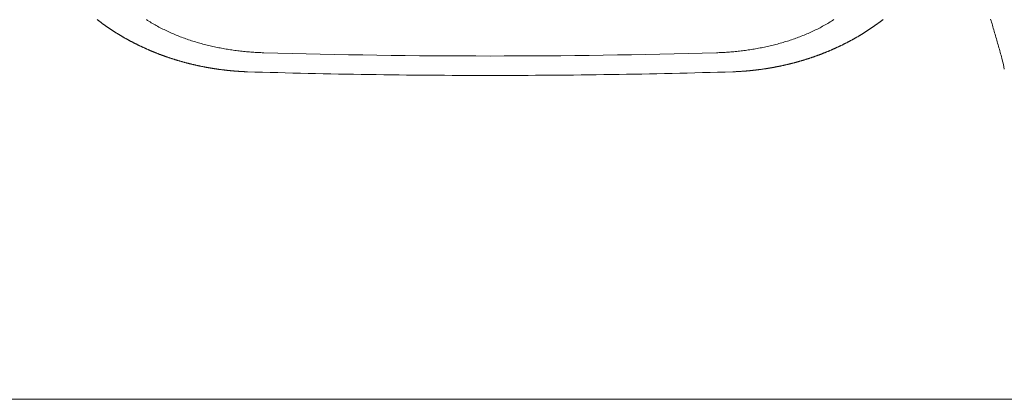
# Model space of a CAD drawing. Header units: millimetres. Extents: x -2274 to 12297, y -16157 to 26321.
# Tile 46 of 256: x -95 to -66, y -7080 to -7069. Entities that reach past the tile are written whole.
import ezdxf

# ---------------------------------------------------------------- set-up
doc = ezdxf.new("R2010")
doc.units = ezdxf.units.MM
doc.layers.add('-ŚCIANY NOŚNE', color=4, linetype='Continuous', lineweight=53)

msp = doc.modelspace()

# ---------------------------------------------------------------- linework, layer by layer
at = {"layer": '-ŚCIANY NOŚNE', "color": 253, "lineweight": 13}
msp.add_line((-121, -7080), (-41, -7080), dxfattribs=at)
at = {"color": 253, "linetype": 'ByBlock', "lineweight": 13}
for points in [[(-87.761, -7069.653, 0.00723), (-81, -7069.751)], [(-81, -7069.751, 0.00723), (-74.239, -7069.653)], [(-65.642, -7070.142, 0.024582), (-65.704, -7069.863)], [(-88.25, -7070.222, 0.007517), (-81, -7070.331)], [(-81, -7070.331, 0.007517), (-73.75, -7070.222)]]:
    msp.add_lwpolyline(points, format="xyb", dxfattribs=at)
msp.add_lwpolyline([(-64, -7080), (-98, -7080)], dxfattribs=at)
at = {"color": 253, "lineweight": 13}
for points in [[(-88.249, -7070.222, 0), (-88.262, -7070.222, 0), (-88.274, -7070.221, 0), (-88.286, -7070.221, 0), (-88.298, -7070.22, 0), (-88.31, -7070.22, 0), (-88.322, -7070.219, 0), (-88.334, -7070.219, 0), (-88.346, -7070.218, 0), (-88.358, -7070.218, 0), (-88.37, -7070.217, 0), (-88.382, -7070.216, 0), (-88.394, -7070.216, 0), (-88.406, -7070.215, 0), (-88.418, -7070.214, 0), (-88.43, -7070.214, 0), (-88.442, -7070.213, 0), (-88.454, -7070.212, 0), (-88.466, -7070.212, 0), (-88.478, -7070.211, 0), (-88.49, -7070.21, 0), (-88.502, -7070.209, 0), (-88.514, -7070.208, 0), (-88.526, -7070.208, 0), (-88.538, -7070.207, 0), (-88.55, -7070.206, 0), (-88.562, -7070.205, 0), (-88.574, -7070.204, 0), (-88.586, -7070.203, 0), (-88.598, -7070.202, 0), (-88.61, -7070.201, 0), (-88.622, -7070.2, 0), (-88.634, -7070.2, 0), (-88.646, -7070.199, 0), (-88.658, -7070.198, 0), (-88.67, -7070.197, 0), (-88.682, -7070.195, 0), (-88.694, -7070.194, 0), (-88.706, -7070.193, 0), (-88.718, -7070.192, 0), (-88.73, -7070.191, 0), (-88.742, -7070.19, 0), (-88.754, -7070.189, 0), (-88.766, -7070.188, 0), (-88.778, -7070.187, 0), (-88.79, -7070.185, 0), (-88.802, -7070.184, 0), (-88.814, -7070.183, 0), (-88.826, -7070.182, 0), (-88.838, -7070.18, 0), (-88.85, -7070.179, 0), (-88.862, -7070.178, 0), (-88.874, -7070.177, 0), (-88.886, -7070.175, 0), (-88.898, -7070.174, 0), (-88.91, -7070.173, 0), (-88.922, -7070.171, 0), (-88.933, -7070.17, 0), (-88.945, -7070.168, 0), (-88.957, -7070.167, 0), (-88.969, -7070.166, 0), (-88.981, -7070.164, 0), (-88.993, -7070.163, 0), (-89.005, -7070.161, 0), (-89.017, -7070.16, 0), (-89.029, -7070.158, 0), (-89.041, -7070.157, 0), (-89.053, -7070.155, 0), (-89.065, -7070.153, 0), (-89.077, -7070.152, 0), (-89.089, -7070.15, 0), (-89.101, -7070.149, 0), (-89.113, -7070.147, 0), (-89.125, -7070.145, 0), (-89.136, -7070.144, 0), (-89.148, -7070.142, 0), (-89.16, -7070.14, 0), (-89.172, -7070.138, 0), (-89.184, -7070.137, 0), (-89.196, -7070.135, 0), (-89.208, -7070.133, 0), (-89.22, -7070.131, 0), (-89.232, -7070.129, 0), (-89.244, -7070.128, 0), (-89.255, -7070.126, 0), (-89.267, -7070.124, 0), (-89.279, -7070.122, 0), (-89.291, -7070.12, 0), (-89.303, -7070.118, 0), (-89.315, -7070.116, 0), (-89.327, -7070.114, 0), (-89.339, -7070.112, 0), (-89.351, -7070.11, 0), (-89.362, -7070.108, 0), (-89.374, -7070.106, 0), (-89.386, -7070.104, 0), (-89.398, -7070.102, 0), (-89.41, -7070.1, 0), (-89.422, -7070.098, 0), (-89.434, -7070.096, 0), (-89.445, -7070.094, 0), (-89.457, -7070.092, 0), (-89.469, -7070.09, 0), (-89.481, -7070.087, 0), (-89.493, -7070.085, 0), (-89.505, -7070.083, 0), (-89.516, -7070.081, 0), (-89.528, -7070.078, 0), (-89.54, -7070.076, 0), (-89.552, -7070.074, 0), (-89.564, -7070.072, 0), (-89.576, -7070.069, 0), (-89.587, -7070.067, 0), (-89.599, -7070.065, 0), (-89.611, -7070.062, 0), (-89.623, -7070.06, 0), (-89.635, -7070.057, 0), (-89.646, -7070.055, 0), (-89.658, -7070.053, 0), (-89.67, -7070.05, 0), (-89.682, -7070.048, 0), (-89.693, -7070.045, 0), (-89.705, -7070.043, 0), (-89.717, -7070.04, 0), (-89.729, -7070.038, 0), (-89.741, -7070.035, 0), (-89.752, -7070.033, 0), (-89.764, -7070.03, 0), (-89.776, -7070.027, 0), (-89.788, -7070.025, 0), (-89.799, -7070.022, 0), (-89.811, -7070.019, 0), (-89.823, -7070.017, 0), (-89.835, -7070.014, 0), (-89.846, -7070.011, 0), (-89.858, -7070.009, 0), (-89.87, -7070.006, 0), (-89.881, -7070.003, 0), (-89.893, -7070, 0), (-89.905, -7069.998, 0), (-89.917, -7069.995, 0), (-89.928, -7069.992, 0), (-89.94, -7069.989, 0), (-89.952, -7069.986, 0), (-89.963, -7069.983, 0), (-89.975, -7069.98, 0), (-89.987, -7069.977, 0), (-89.998, -7069.975, 0), (-90.01, -7069.972, 0), (-90.022, -7069.969, 0), (-90.033, -7069.966, 0), (-90.045, -7069.963, 0), (-90.057, -7069.96, 0), (-90.068, -7069.957, 0), (-90.08, -7069.953, 0), (-90.092, -7069.95, 0), (-90.103, -7069.947, 0), (-90.115, -7069.944, 0), (-90.126, -7069.941, 0), (-90.138, -7069.938, 0), (-90.15, -7069.935, 0), (-90.161, -7069.932, 0), (-90.173, -7069.928, 0), (-90.185, -7069.925, 0), (-90.196, -7069.922, 0), (-90.208, -7069.919, 0), (-90.219, -7069.915, 0), (-90.231, -7069.912, 0), (-90.242, -7069.909, 0), (-90.254, -7069.906, 0), (-90.266, -7069.902, 0), (-90.277, -7069.899, 0), (-90.289, -7069.895, 0), (-90.3, -7069.892, 0), (-90.312, -7069.889, 0), (-90.323, -7069.885, 0), (-90.335, -7069.882, 0), (-90.346, -7069.878, 0), (-90.358, -7069.875, 0), (-90.369, -7069.871, 0), (-90.381, -7069.868, 0), (-90.392, -7069.864, 0), (-90.404, -7069.861, 0), (-90.415, -7069.857, 0), (-90.427, -7069.854, 0), (-90.438, -7069.85, 0), (-90.45, -7069.846, 0), (-90.461, -7069.843, 0), (-90.473, -7069.839, 0), (-90.484, -7069.836, 0), (-90.496, -7069.832, 0), (-90.507, -7069.828, 0), (-90.519, -7069.824, 0), (-90.53, -7069.821, 0), (-90.542, -7069.817, 0), (-90.553, -7069.813, 0), (-90.564, -7069.809, 0), (-90.576, -7069.806, 0), (-90.587, -7069.802, 0), (-90.599, -7069.798, 0), (-90.61, -7069.794, 0), (-90.621, -7069.79, 0), (-90.633, -7069.786, 0), (-90.644, -7069.782, 0), (-90.656, -7069.778, 0), (-90.667, -7069.775, 0), (-90.678, -7069.771, 0), (-90.69, -7069.767, 0), (-90.701, -7069.763, 0), (-90.712, -7069.759, 0), (-90.724, -7069.755, 0), (-90.735, -7069.75, 0), (-90.746, -7069.746, 0), (-90.758, -7069.742, 0), (-90.769, -7069.738, 0), (-90.78, -7069.734, 0), (-90.792, -7069.73, 0), (-90.803, -7069.726, 0), (-90.814, -7069.722, 0), (-90.826, -7069.717, 0), (-90.837, -7069.713, 0), (-90.848, -7069.709, 0), (-90.859, -7069.705, 0), (-90.871, -7069.701, 0), (-90.882, -7069.696, 0), (-90.893, -7069.692, 0), (-90.904, -7069.688, 0), (-90.916, -7069.683, 0), (-90.927, -7069.679, 0), (-90.938, -7069.675, 0), (-90.949, -7069.67, 0), (-90.96, -7069.666, 0), (-90.972, -7069.661, 0), (-90.983, -7069.657, 0), (-90.994, -7069.652, 0), (-91.005, -7069.648, 0), (-91.016, -7069.644, 0), (-91.027, -7069.639, 0), (-91.039, -7069.635, 0), (-91.05, -7069.63, 0), (-91.061, -7069.625, 0), (-91.072, -7069.621, 0), (-91.083, -7069.616, 0), (-91.094, -7069.612, 0), (-91.105, -7069.607, 0), (-91.117, -7069.602, 0), (-91.128, -7069.598, 0), (-91.139, -7069.593, 0), (-91.15, -7069.588, 0), (-91.161, -7069.584, 0), (-91.172, -7069.579, 0), (-91.183, -7069.574, 0), (-91.194, -7069.569, 0), (-91.205, -7069.565, 0), (-91.216, -7069.56, 0), (-91.227, -7069.555, 0), (-91.238, -7069.55, 0), (-91.249, -7069.545, 0), (-91.26, -7069.54, 0), (-91.271, -7069.535, 0), (-91.282, -7069.531, 0), (-91.293, -7069.526, 0), (-91.304, -7069.521, 0), (-91.315, -7069.516, 0), (-91.326, -7069.511, 0), (-91.337, -7069.506, 0), (-91.348, -7069.501, 0), (-91.359, -7069.496, 0), (-91.37, -7069.491, 0), (-91.381, -7069.486, 0), (-91.392, -7069.481, 0), (-91.403, -7069.475, 0), (-91.413, -7069.47, 0), (-91.424, -7069.465, 0), (-91.435, -7069.46, 0), (-91.446, -7069.455, 0), (-91.457, -7069.45, 0), (-91.468, -7069.444, 0), (-91.479, -7069.439, 0), (-91.49, -7069.434, 0), (-91.5, -7069.429, 0), (-91.511, -7069.423, 0), (-91.522, -7069.418, 0), (-91.533, -7069.413, 0), (-91.544, -7069.407, 0), (-91.554, -7069.402, 0), (-91.565, -7069.397, 0), (-91.576, -7069.391, 0), (-91.587, -7069.386, 0), (-91.597, -7069.381, 0), (-91.608, -7069.375, 0), (-91.619, -7069.37, 0), (-91.63, -7069.364, 0), (-91.64, -7069.359, 0), (-91.651, -7069.353, 0), (-91.662, -7069.348, 0), (-91.672, -7069.342, 0), (-91.683, -7069.337, 0), (-91.694, -7069.331, 0), (-91.704, -7069.325, 0), (-91.715, -7069.32, 0), (-91.726, -7069.314, 0), (-91.736, -7069.309, 0), (-91.747, -7069.303, 0), (-91.758, -7069.297, 0), (-91.768, -7069.291, 0), (-91.779, -7069.286, 0), (-91.789, -7069.28, 0), (-91.8, -7069.274, 0), (-91.811, -7069.268, 0), (-91.821, -7069.263, 0), (-91.832, -7069.257, 0), (-91.842, -7069.251, 0), (-91.853, -7069.245, 0), (-91.863, -7069.239, 0), (-91.874, -7069.234, 0), (-91.884, -7069.228, 0), (-91.895, -7069.222, 0), (-91.905, -7069.216, 0), (-91.916, -7069.21, 0), (-91.926, -7069.204, 0), (-91.937, -7069.198, 0), (-91.947, -7069.192, 0), (-91.957, -7069.186, 0), (-91.968, -7069.18, 0), (-91.978, -7069.174, 0), (-91.989, -7069.168, 0), (-91.999, -7069.162, 0), (-92.009, -7069.156, 0), (-92.02, -7069.149, 0), (-92.03, -7069.143, 0), (-92.04, -7069.137, 0), (-92.051, -7069.131, 0), (-92.061, -7069.125, 0), (-92.071, -7069.119, 0), (-92.082, -7069.112, 0), (-92.092, -7069.106, 0), (-92.102, -7069.1, 0), (-92.113, -7069.094, 0), (-92.123, -7069.087, 0), (-92.133, -7069.081, 0), (-92.143, -7069.075, 0), (-92.154, -7069.068, 0), (-92.164, -7069.062, 0), (-92.174, -7069.056, 0), (-92.184, -7069.049, 0), (-92.194, -7069.043, 0), (-92.204, -7069.036, 0), (-92.215, -7069.03, 0), (-92.225, -7069.023, 0), (-92.235, -7069.017, 0), (-92.245, -7069.01, 0), (-92.255, -7069.004, 0), (-92.265, -7068.997, 0), (-92.275, -7068.991, 0), (-92.285, -7068.984, 0), (-92.295, -7068.978, 0), (-92.306, -7068.971, 0), (-92.316, -7068.964, 0), (-92.326, -7068.958, 0), (-92.336, -7068.951, 0), (-92.346, -7068.944, 0), (-92.356, -7068.938, 0), (-92.366, -7068.931, 0), (-92.376, -7068.924, 0), (-92.386, -7068.917, 0), (-92.396, -7068.911, 0), (-92.405, -7068.904, 0), (-92.415, -7068.897, 0), (-92.425, -7068.89, 0), (-92.435, -7068.883, 0), (-92.445, -7068.877, 0), (-92.455, -7068.87, 0), (-92.465, -7068.863, 0), (-92.475, -7068.856, 0), (-92.485, -7068.849, 0), (-92.494, -7068.842, 0), (-92.504, -7068.835, 0), (-92.514, -7068.828, 0), (-92.524, -7068.821, 0), (-92.534, -7068.814, 0), (-92.543, -7068.807, 0), (-92.553, -7068.8, 0), (-92.563, -7068.793, 0), (-92.573, -7068.786, 0), (-92.582, -7068.779, 0), (-92.592, -7068.772, 0), (-92.602, -7068.764, 0), (-92.611, -7068.757, 0), (-92.621, -7068.75, 0), (-92.631, -7068.743, 0), (-92.64, -7068.736, 0), (-92.65, -7068.729, 0), (-92.66, -7068.721, 0), (-92.669, -7068.714, 0), (-92.679, -7068.707, 0), (-92.688, -7068.699, 0), (-92.698, -7068.692, 0), (-92.707, -7068.685, 0), (-92.717, -7068.677, 0), (-92.727, -7068.67, 0), (-92.736, -7068.663, 0)], [(-91.266, -7068.665, 0), (-91.23, -7068.688, 0), (-91.193, -7068.711, 0), (-91.156, -7068.734, 0), (-91.119, -7068.757, 0), (-91.082, -7068.779, 0), (-91.045, -7068.801, 0), (-91.007, -7068.822, 0), (-90.969, -7068.843, 0), (-90.931, -7068.864, 0), (-90.893, -7068.885, 0), (-90.854, -7068.905, 0), (-90.815, -7068.925, 0), (-90.776, -7068.945, 0), (-90.737, -7068.964, 0), (-90.698, -7068.984, 0), (-90.658, -7069.002, 0), (-90.619, -7069.021, 0), (-90.579, -7069.039, 0), (-90.539, -7069.057, 0), (-90.499, -7069.075, 0), (-90.458, -7069.092, 0), (-90.418, -7069.109, 0), (-90.377, -7069.126, 0), (-90.336, -7069.143, 0), (-90.295, -7069.159, 0), (-90.254, -7069.175, 0), (-90.213, -7069.191, 0), (-90.172, -7069.206, 0), (-90.13, -7069.221, 0), (-90.089, -7069.236, 0), (-90.047, -7069.251, 0), (-90.005, -7069.265, 0), (-89.963, -7069.279, 0), (-89.921, -7069.293, 0), (-89.879, -7069.306, 0), (-89.836, -7069.319, 0), (-89.794, -7069.332, 0), (-89.751, -7069.345, 0), (-89.709, -7069.357, 0), (-89.666, -7069.369, 0), (-89.623, -7069.381, 0), (-89.58, -7069.393, 0), (-89.537, -7069.404, 0), (-89.494, -7069.415, 0), (-89.451, -7069.426, 0), (-89.408, -7069.436, 0), (-89.365, -7069.447, 0), (-89.322, -7069.457, 0), (-89.278, -7069.466, 0), (-89.235, -7069.476, 0), (-89.192, -7069.485, 0), (-89.148, -7069.494, 0), (-89.105, -7069.503, 0), (-89.061, -7069.511, 0), (-89.018, -7069.52, 0), (-88.974, -7069.528, 0), (-88.931, -7069.535, 0), (-88.887, -7069.543, 0), (-88.843, -7069.55, 0), (-88.8, -7069.557, 0), (-88.756, -7069.564, 0), (-88.712, -7069.57, 0), (-88.669, -7069.576, 0), (-88.625, -7069.582, 0), (-88.582, -7069.588, 0), (-88.538, -7069.594, 0), (-88.494, -7069.599, 0), (-88.451, -7069.604, 0), (-88.407, -7069.609, 0), (-88.364, -7069.614, 0), (-88.32, -7069.618, 0), (-88.277, -7069.622, 0), (-88.234, -7069.626, 0), (-88.19, -7069.63, 0), (-88.147, -7069.633, 0), (-88.104, -7069.636, 0), (-88.061, -7069.639, 0), (-88.017, -7069.642, 0), (-87.974, -7069.645, 0), (-87.931, -7069.647, 0), (-87.888, -7069.649, 0), (-87.846, -7069.651, 0), (-87.803, -7069.652, 0), (-87.76, -7069.654, 0)], [(-70.733, -7068.665, 0), (-70.77, -7068.688, 0), (-70.806, -7068.711, 0), (-70.843, -7068.734, 0), (-70.88, -7068.757, 0), (-70.917, -7068.779, 0), (-70.955, -7068.801, 0), (-70.992, -7068.822, 0), (-71.03, -7068.843, 0), (-71.068, -7068.864, 0), (-71.107, -7068.885, 0), (-71.145, -7068.905, 0), (-71.184, -7068.925, 0), (-71.223, -7068.945, 0), (-71.262, -7068.964, 0), (-71.301, -7068.984, 0), (-71.341, -7069.002, 0), (-71.381, -7069.021, 0), (-71.42, -7069.039, 0), (-71.46, -7069.057, 0), (-71.501, -7069.075, 0), (-71.541, -7069.092, 0), (-71.581, -7069.109, 0), (-71.622, -7069.126, 0), (-71.663, -7069.143, 0), (-71.704, -7069.159, 0), (-71.745, -7069.175, 0), (-71.786, -7069.191, 0), (-71.828, -7069.206, 0), (-71.869, -7069.221, 0), (-71.911, -7069.236, 0), (-71.952, -7069.251, 0), (-71.994, -7069.265, 0), (-72.036, -7069.279, 0), (-72.078, -7069.293, 0), (-72.121, -7069.306, 0), (-72.163, -7069.319, 0), (-72.205, -7069.332, 0), (-72.248, -7069.345, 0), (-72.291, -7069.357, 0), (-72.333, -7069.369, 0), (-72.376, -7069.381, 0), (-72.419, -7069.393, 0), (-72.462, -7069.404, 0), (-72.505, -7069.415, 0), (-72.548, -7069.426, 0), (-72.591, -7069.436, 0), (-72.634, -7069.447, 0), (-72.678, -7069.457, 0), (-72.721, -7069.466, 0), (-72.764, -7069.476, 0), (-72.808, -7069.485, 0), (-72.851, -7069.494, 0), (-72.894, -7069.503, 0), (-72.938, -7069.511, 0), (-72.982, -7069.52, 0), (-73.025, -7069.528, 0), (-73.069, -7069.535, 0), (-73.112, -7069.543, 0), (-73.156, -7069.55, 0), (-73.2, -7069.557, 0), (-73.243, -7069.564, 0), (-73.287, -7069.57, 0), (-73.33, -7069.576, 0), (-73.374, -7069.582, 0), (-73.418, -7069.588, 0), (-73.461, -7069.594, 0), (-73.505, -7069.599, 0), (-73.548, -7069.604, 0), (-73.592, -7069.609, 0), (-73.635, -7069.614, 0), (-73.679, -7069.618, 0), (-73.722, -7069.622, 0), (-73.766, -7069.626, 0), (-73.809, -7069.63, 0), (-73.852, -7069.633, 0), (-73.896, -7069.636, 0), (-73.939, -7069.639, 0), (-73.982, -7069.642, 0), (-74.025, -7069.645, 0), (-74.068, -7069.647, 0), (-74.111, -7069.649, 0), (-74.154, -7069.651, 0), (-74.196, -7069.652, 0), (-74.239, -7069.654, 0)], [(-73.75, -7070.222, 0), (-73.738, -7070.222, 0), (-73.726, -7070.221, 0), (-73.714, -7070.221, 0), (-73.702, -7070.22, 0), (-73.69, -7070.22, 0), (-73.678, -7070.219, 0), (-73.666, -7070.219, 0), (-73.654, -7070.218, 0), (-73.642, -7070.218, 0), (-73.63, -7070.217, 0), (-73.618, -7070.216, 0), (-73.606, -7070.216, 0), (-73.594, -7070.215, 0), (-73.581, -7070.214, 0), (-73.569, -7070.214, 0), (-73.557, -7070.213, 0), (-73.545, -7070.212, 0), (-73.533, -7070.212, 0), (-73.521, -7070.211, 0), (-73.509, -7070.21, 0), (-73.497, -7070.209, 0), (-73.485, -7070.208, 0), (-73.473, -7070.208, 0), (-73.461, -7070.207, 0), (-73.449, -7070.206, 0), (-73.437, -7070.205, 0), (-73.425, -7070.204, 0), (-73.413, -7070.203, 0), (-73.401, -7070.202, 0), (-73.389, -7070.201, 0), (-73.377, -7070.2, 0), (-73.365, -7070.2, 0), (-73.353, -7070.199, 0), (-73.341, -7070.198, 0), (-73.329, -7070.197, 0), (-73.317, -7070.195, 0), (-73.305, -7070.194, 0), (-73.293, -7070.193, 0), (-73.281, -7070.192, 0), (-73.269, -7070.191, 0), (-73.257, -7070.19, 0), (-73.245, -7070.189, 0), (-73.233, -7070.188, 0), (-73.221, -7070.187, 0), (-73.209, -7070.185, 0), (-73.197, -7070.184, 0), (-73.186, -7070.183, 0), (-73.174, -7070.182, 0), (-73.162, -7070.18, 0), (-73.15, -7070.179, 0), (-73.138, -7070.178, 0), (-73.126, -7070.177, 0), (-73.114, -7070.175, 0), (-73.102, -7070.174, 0), (-73.09, -7070.173, 0), (-73.078, -7070.171, 0), (-73.066, -7070.17, 0), (-73.054, -7070.168, 0), (-73.042, -7070.167, 0), (-73.03, -7070.166, 0), (-73.018, -7070.164, 0), (-73.006, -7070.163, 0), (-72.994, -7070.161, 0), (-72.982, -7070.16, 0), (-72.97, -7070.158, 0), (-72.958, -7070.157, 0), (-72.946, -7070.155, 0), (-72.934, -7070.153, 0), (-72.923, -7070.152, 0), (-72.911, -7070.15, 0), (-72.899, -7070.149, 0), (-72.887, -7070.147, 0), (-72.875, -7070.145, 0), (-72.863, -7070.144, 0), (-72.851, -7070.142, 0), (-72.839, -7070.14, 0), (-72.827, -7070.138, 0), (-72.815, -7070.137, 0), (-72.803, -7070.135, 0), (-72.791, -7070.133, 0), (-72.78, -7070.131, 0), (-72.768, -7070.129, 0), (-72.756, -7070.128, 0), (-72.744, -7070.126, 0), (-72.732, -7070.124, 0), (-72.72, -7070.122, 0), (-72.708, -7070.12, 0), (-72.696, -7070.118, 0), (-72.684, -7070.116, 0), (-72.673, -7070.114, 0), (-72.661, -7070.112, 0), (-72.649, -7070.11, 0), (-72.637, -7070.108, 0), (-72.625, -7070.106, 0), (-72.613, -7070.104, 0), (-72.601, -7070.102, 0), (-72.589, -7070.1, 0), (-72.578, -7070.098, 0), (-72.566, -7070.096, 0), (-72.554, -7070.094, 0), (-72.542, -7070.092, 0), (-72.53, -7070.09, 0), (-72.518, -7070.087, 0), (-72.507, -7070.085, 0), (-72.495, -7070.083, 0), (-72.483, -7070.081, 0), (-72.471, -7070.078, 0), (-72.459, -7070.076, 0), (-72.447, -7070.074, 0), (-72.436, -7070.072, 0), (-72.424, -7070.069, 0), (-72.412, -7070.067, 0), (-72.4, -7070.065, 0), (-72.388, -7070.062, 0), (-72.377, -7070.06, 0), (-72.365, -7070.057, 0), (-72.353, -7070.055, 0), (-72.341, -7070.053, 0), (-72.329, -7070.05, 0), (-72.318, -7070.048, 0), (-72.306, -7070.045, 0), (-72.294, -7070.043, 0), (-72.282, -7070.04, 0), (-72.271, -7070.038, 0), (-72.259, -7070.035, 0), (-72.247, -7070.033, 0), (-72.235, -7070.03, 0), (-72.223, -7070.027, 0), (-72.212, -7070.025, 0), (-72.2, -7070.022, 0), (-72.188, -7070.019, 0), (-72.176, -7070.017, 0), (-72.165, -7070.014, 0), (-72.153, -7070.011, 0), (-72.141, -7070.009, 0), (-72.13, -7070.006, 0), (-72.118, -7070.003, 0), (-72.106, -7070, 0), (-72.094, -7069.998, 0), (-72.083, -7069.995, 0), (-72.071, -7069.992, 0), (-72.059, -7069.989, 0), (-72.048, -7069.986, 0), (-72.036, -7069.983, 0), (-72.024, -7069.98, 0), (-72.013, -7069.977, 0), (-72.001, -7069.975, 0), (-71.989, -7069.972, 0), (-71.978, -7069.969, 0), (-71.966, -7069.966, 0), (-71.954, -7069.963, 0), (-71.943, -7069.96, 0), (-71.931, -7069.957, 0), (-71.919, -7069.953, 0), (-71.908, -7069.95, 0), (-71.896, -7069.947, 0), (-71.884, -7069.944, 0), (-71.873, -7069.941, 0), (-71.861, -7069.938, 0), (-71.85, -7069.935, 0), (-71.838, -7069.932, 0), (-71.826, -7069.928, 0), (-71.815, -7069.925, 0), (-71.803, -7069.922, 0), (-71.792, -7069.919, 0), (-71.78, -7069.915, 0), (-71.768, -7069.912, 0), (-71.757, -7069.909, 0), (-71.745, -7069.906, 0), (-71.734, -7069.902, 0), (-71.722, -7069.899, 0), (-71.711, -7069.895, 0), (-71.699, -7069.892, 0), (-71.687, -7069.889, 0), (-71.676, -7069.885, 0), (-71.664, -7069.882, 0), (-71.653, -7069.878, 0), (-71.641, -7069.875, 0), (-71.63, -7069.871, 0), (-71.618, -7069.868, 0), (-71.607, -7069.864, 0), (-71.595, -7069.861, 0), (-71.584, -7069.857, 0), (-71.572, -7069.854, 0), (-71.561, -7069.85, 0), (-71.549, -7069.846, 0), (-71.538, -7069.843, 0), (-71.526, -7069.839, 0), (-71.515, -7069.836, 0), (-71.504, -7069.832, 0), (-71.492, -7069.828, 0), (-71.481, -7069.824, 0), (-71.469, -7069.821, 0), (-71.458, -7069.817, 0), (-71.446, -7069.813, 0), (-71.435, -7069.809, 0), (-71.423, -7069.806, 0), (-71.412, -7069.802, 0), (-71.401, -7069.798, 0), (-71.389, -7069.794, 0), (-71.378, -7069.79, 0), (-71.366, -7069.786, 0), (-71.355, -7069.782, 0), (-71.344, -7069.778, 0), (-71.332, -7069.775, 0), (-71.321, -7069.771, 0), (-71.31, -7069.767, 0), (-71.298, -7069.763, 0), (-71.287, -7069.759, 0), (-71.276, -7069.755, 0), (-71.264, -7069.75, 0), (-71.253, -7069.746, 0), (-71.242, -7069.742, 0), (-71.23, -7069.738, 0), (-71.219, -7069.734, 0), (-71.208, -7069.73, 0), (-71.196, -7069.726, 0), (-71.185, -7069.722, 0), (-71.174, -7069.717, 0), (-71.163, -7069.713, 0), (-71.151, -7069.709, 0), (-71.14, -7069.705, 0), (-71.129, -7069.701, 0), (-71.117, -7069.696, 0), (-71.106, -7069.692, 0), (-71.095, -7069.688, 0), (-71.084, -7069.683, 0), (-71.073, -7069.679, 0), (-71.061, -7069.675, 0), (-71.05, -7069.67, 0), (-71.039, -7069.666, 0), (-71.028, -7069.661, 0), (-71.017, -7069.657, 0), (-71.005, -7069.652, 0), (-70.994, -7069.648, 0), (-70.983, -7069.644, 0), (-70.972, -7069.639, 0), (-70.961, -7069.635, 0), (-70.95, -7069.63, 0), (-70.938, -7069.625, 0), (-70.927, -7069.621, 0), (-70.916, -7069.616, 0), (-70.905, -7069.612, 0), (-70.894, -7069.607, 0), (-70.883, -7069.602, 0), (-70.872, -7069.598, 0), (-70.861, -7069.593, 0), (-70.85, -7069.588, 0), (-70.838, -7069.584, 0), (-70.827, -7069.579, 0), (-70.816, -7069.574, 0), (-70.805, -7069.569, 0), (-70.794, -7069.565, 0), (-70.783, -7069.56, 0), (-70.772, -7069.555, 0), (-70.761, -7069.55, 0), (-70.75, -7069.545, 0), (-70.739, -7069.54, 0), (-70.728, -7069.535, 0), (-70.717, -7069.531, 0), (-70.706, -7069.526, 0), (-70.695, -7069.521, 0), (-70.684, -7069.516, 0), (-70.673, -7069.511, 0), (-70.662, -7069.506, 0), (-70.651, -7069.501, 0), (-70.64, -7069.496, 0), (-70.629, -7069.491, 0), (-70.619, -7069.486, 0), (-70.608, -7069.481, 0), (-70.597, -7069.475, 0), (-70.586, -7069.47, 0), (-70.575, -7069.465, 0), (-70.564, -7069.46, 0), (-70.553, -7069.455, 0), (-70.542, -7069.45, 0), (-70.531, -7069.444, 0), (-70.521, -7069.439, 0), (-70.51, -7069.434, 0), (-70.499, -7069.429, 0), (-70.488, -7069.423, 0), (-70.477, -7069.418, 0), (-70.467, -7069.413, 0), (-70.456, -7069.407, 0), (-70.445, -7069.402, 0), (-70.434, -7069.397, 0), (-70.423, -7069.391, 0), (-70.413, -7069.386, 0), (-70.402, -7069.381, 0), (-70.391, -7069.375, 0), (-70.38, -7069.37, 0), (-70.37, -7069.364, 0), (-70.359, -7069.359, 0), (-70.348, -7069.353, 0), (-70.338, -7069.348, 0), (-70.327, -7069.342, 0), (-70.316, -7069.337, 0), (-70.306, -7069.331, 0), (-70.295, -7069.325, 0), (-70.284, -7069.32, 0), (-70.274, -7069.314, 0), (-70.263, -7069.309, 0), (-70.252, -7069.303, 0), (-70.242, -7069.297, 0), (-70.231, -7069.291, 0), (-70.221, -7069.286, 0), (-70.21, -7069.28, 0), (-70.199, -7069.274, 0), (-70.189, -7069.268, 0), (-70.178, -7069.263, 0), (-70.168, -7069.257, 0), (-70.157, -7069.251, 0), (-70.147, -7069.245, 0), (-70.136, -7069.239, 0), (-70.126, -7069.234, 0), (-70.115, -7069.228, 0), (-70.105, -7069.222, 0), (-70.094, -7069.216, 0), (-70.084, -7069.21, 0), (-70.073, -7069.204, 0), (-70.063, -7069.198, 0), (-70.052, -7069.192, 0), (-70.042, -7069.186, 0), (-70.031, -7069.18, 0), (-70.021, -7069.174, 0), (-70.011, -7069.168, 0), (-70, -7069.162, 0), (-69.99, -7069.156, 0), (-69.98, -7069.149, 0), (-69.969, -7069.143, 0), (-69.959, -7069.137, 0), (-69.949, -7069.131, 0), (-69.938, -7069.125, 0), (-69.928, -7069.119, 0), (-69.918, -7069.112, 0), (-69.907, -7069.106, 0), (-69.897, -7069.1, 0), (-69.887, -7069.094, 0), (-69.876, -7069.087, 0), (-69.866, -7069.081, 0), (-69.856, -7069.075, 0), (-69.846, -7069.068, 0), (-69.836, -7069.062, 0), (-69.825, -7069.056, 0), (-69.815, -7069.049, 0), (-69.805, -7069.043, 0), (-69.795, -7069.036, 0), (-69.785, -7069.03, 0), (-69.775, -7069.023, 0), (-69.764, -7069.017, 0), (-69.754, -7069.01, 0), (-69.744, -7069.004, 0), (-69.734, -7068.997, 0), (-69.724, -7068.991, 0), (-69.714, -7068.984, 0), (-69.704, -7068.978, 0), (-69.694, -7068.971, 0), (-69.684, -7068.964, 0), (-69.674, -7068.958, 0), (-69.664, -7068.951, 0), (-69.654, -7068.944, 0), (-69.644, -7068.938, 0), (-69.634, -7068.931, 0), (-69.624, -7068.924, 0), (-69.614, -7068.917, 0), (-69.604, -7068.911, 0), (-69.594, -7068.904, 0), (-69.584, -7068.897, 0), (-69.574, -7068.89, 0), (-69.564, -7068.883, 0), (-69.554, -7068.877, 0), (-69.544, -7068.87, 0), (-69.534, -7068.863, 0), (-69.525, -7068.856, 0), (-69.515, -7068.849, 0), (-69.505, -7068.842, 0), (-69.495, -7068.835, 0), (-69.485, -7068.828, 0), (-69.475, -7068.821, 0), (-69.466, -7068.814, 0), (-69.456, -7068.807, 0), (-69.446, -7068.8, 0), (-69.436, -7068.793, 0), (-69.427, -7068.786, 0), (-69.417, -7068.779, 0), (-69.407, -7068.772, 0), (-69.398, -7068.764, 0), (-69.388, -7068.757, 0), (-69.378, -7068.75, 0), (-69.369, -7068.743, 0), (-69.359, -7068.736, 0), (-69.349, -7068.729, 0), (-69.34, -7068.721, 0), (-69.33, -7068.714, 0), (-69.321, -7068.707, 0), (-69.311, -7068.699, 0), (-69.301, -7068.692, 0), (-69.292, -7068.685, 0), (-69.282, -7068.677, 0), (-69.273, -7068.67, 0), (-69.263, -7068.663, 0)], [(-66.049, -7068.653, 0), (-66.036, -7068.698, 0), (-66.022, -7068.742, 0), (-66.009, -7068.787, 0), (-65.996, -7068.832, 0), (-65.983, -7068.876, 0), (-65.97, -7068.921, 0), (-65.957, -7068.966, 0), (-65.944, -7069.01, 0), (-65.931, -7069.055, 0), (-65.918, -7069.1, 0), (-65.905, -7069.145, 0), (-65.892, -7069.19, 0), (-65.879, -7069.234, 0), (-65.866, -7069.279, 0), (-65.854, -7069.324, 0), (-65.841, -7069.369, 0), (-65.828, -7069.414, 0), (-65.815, -7069.458, 0), (-65.803, -7069.503, 0), (-65.79, -7069.548, 0), (-65.778, -7069.593, 0), (-65.765, -7069.638, 0), (-65.753, -7069.683, 0), (-65.74, -7069.728, 0), (-65.728, -7069.773, 0), (-65.715, -7069.818, 0), (-65.703, -7069.863, 0)]]:
    msp.add_polyline3d(points, dxfattribs=at)

doc.saveas('drawing.dxf')
